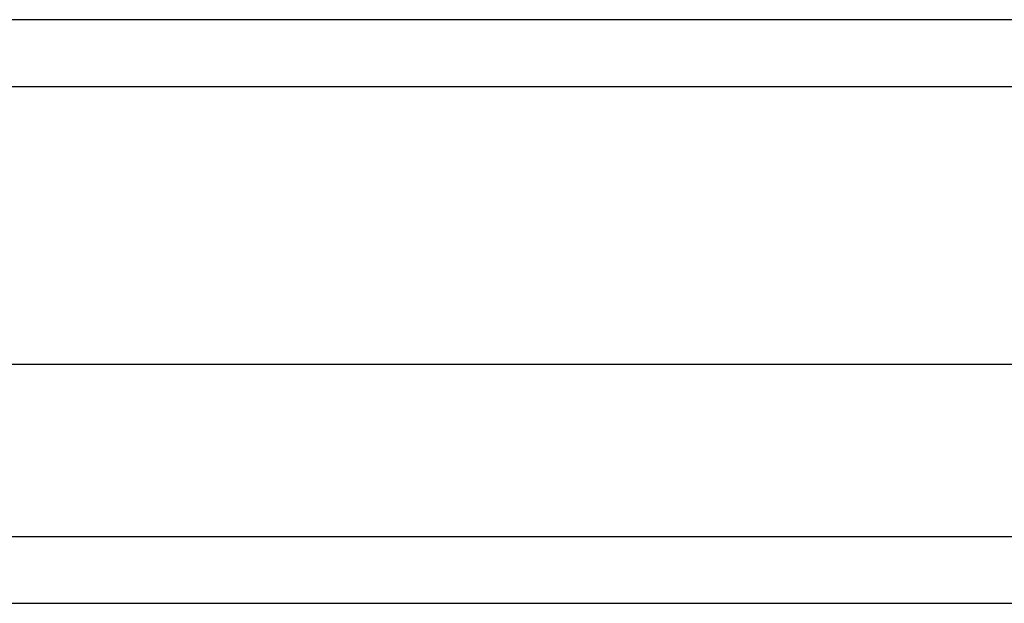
# Model space of a CAD drawing. Header units: inches. Extents: x 25 to 728, y 80 to 333.
# Tile 15 of 160: x 243.659 to 245.12, y 221.006 to 221.872. Entities that reach past the tile are written whole.
import ezdxf

# ---------------------------------------------------------------- set-up
doc = ezdxf.new("R2010")
doc.units = ezdxf.units.IN
doc.header["$MEASUREMENT"] = 0
doc.layers.add('Visible Edges(ANSI)', color=7, linetype='Continuous', lineweight=25)
doc.layers.add('Visible Tangent Edges(ANSI)', color=7, linetype='Continuous', lineweight=25)

msp = doc.modelspace()

# ---------------------------------------------------------------- linework, layer by layer
at = {"layer": 'Visible Edges(ANSI)'}
for p, q in [((312.6379, 221.8723), (240.8359, 221.8723)), ((312.0283, 221.3605), (241.4456, 221.3605)), ((311.8398, 221.0061), (241.6341, 221.0061))]:
    msp.add_line(p, q, dxfattribs=at)
at = {"layer": 'Visible Tangent Edges(ANSI)'}
for p, q in [((240.8359, 221.7733), (312.6379, 221.7733)), ((241.5041, 221.1051), (311.9698, 221.1051))]:
    msp.add_line(p, q, dxfattribs=at)

doc.saveas('drawing.dxf')
